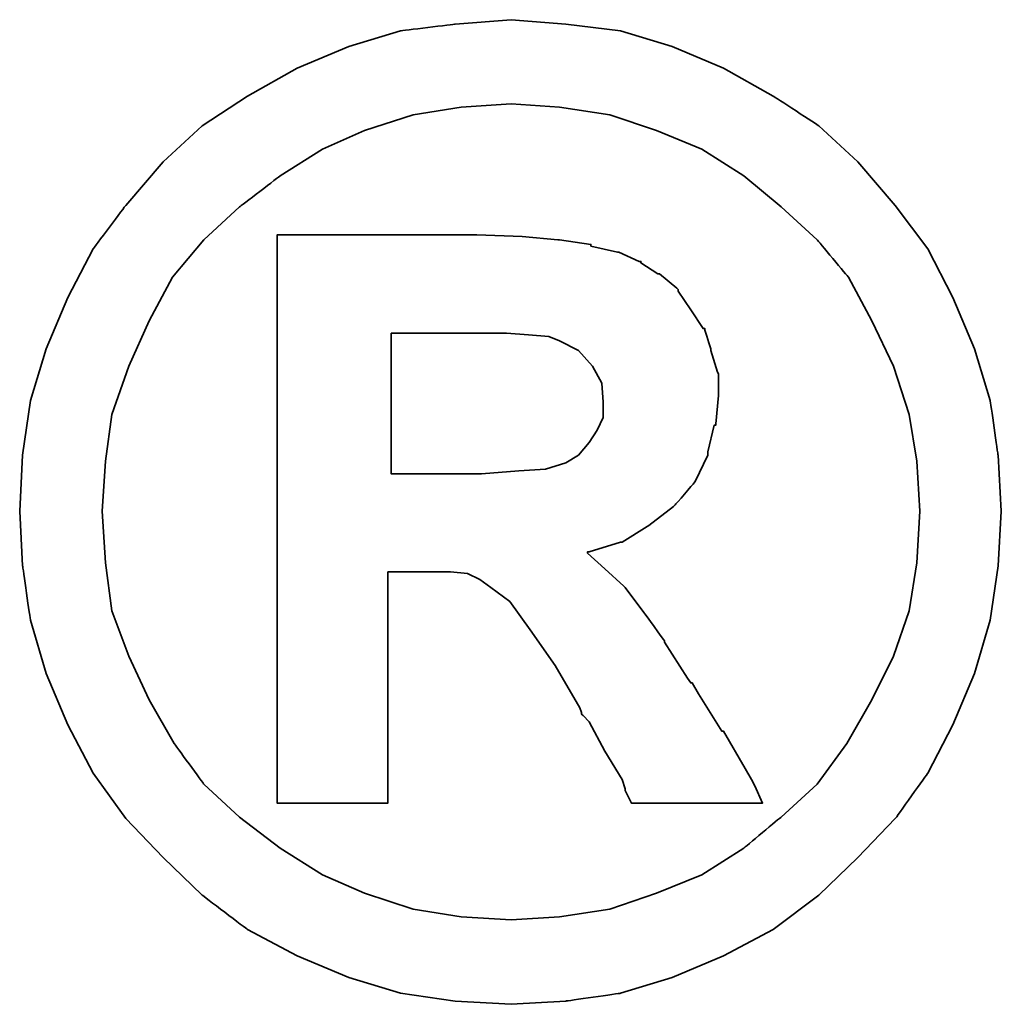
# Model space of a CAD drawing. Header units: inches. Extents: x 42 to 238, y 60 to 174.
# Tile 48 of 50: x 215.099 to 215.797, y 120.619 to 121.319. Entities that reach past the tile are written whole.
import ezdxf

# ---------------------------------------------------------------- set-up
doc = ezdxf.new("R2010")
doc.units = ezdxf.units.IN
doc.header["$LTSCALE"] = 0.1
doc.layers.add('DIM', color=4, linetype='Continuous')
doc.layers.add('layer 1', color=7, linetype='Continuous')

# ---------------------------------------------------------------- blocks, each defined once
blk = doc.blocks.new('TBI MOTION logo(完整正式版)')
at = {"layer": 'layer 1', "color": 22, "lineweight": 35}
for points, knots in [([(81.20634, 4.98624), (81.20634, 4.98624), (81.18649, 5.32862), (81.18649, 5.32862), (81.18649, 5.32862), (81.18649, 5.32862), (81.13886, 5.66206), (81.13886, 5.66206), (81.13886, 5.66206), (81.13886, 5.66206), (81.04359, 5.97764), (81.04359, 5.97764), (81.04359, 5.97764), (81.04359, 5.97764), (80.91061, 6.29124), (80.91061, 6.29124), (80.91061, 6.29124), (80.91061, 6.29124), (80.75778, 6.58697), (80.75778, 6.58697), (80.75778, 6.58697), (80.75778, 6.58697), (80.5593, 6.85294), (80.5593, 6.85294), (80.5593, 6.85294), (80.5593, 6.85294), (80.33105, 7.1189), (80.33105, 7.1189), (80.33105, 7.1189), (80.33105, 7.1189), (80.09287, 7.33921), (80.09287, 7.33921), (80.09287, 7.33921), (80.09287, 7.33921), (79.815, 7.51982), (79.815, 7.51982), (79.815, 7.51982), (79.815, 7.51982), (79.51133, 7.69051), (79.51133, 7.69051), (79.51133, 7.69051), (79.51133, 7.69051), (79.19773, 7.8235), (79.19773, 7.8235), (79.19773, 7.8235), (79.19773, 7.8235), (78.88215, 7.91877), (78.88215, 7.91877), (78.88215, 7.91877), (78.88215, 7.91877), (78.54871, 7.95846), (78.54871, 7.95846), (78.54871, 7.95846), (78.54871, 7.95846), (78.21526, 7.98625), (78.21526, 7.98625), (78.21526, 7.98625), (78.21526, 7.98625), (77.87388, 7.95846), (77.87388, 7.95846), (77.87388, 7.95846), (77.87388, 7.95846), (77.54044, 7.91877), (77.54044, 7.91877), (77.54044, 7.91877), (77.54044, 7.91877), (77.22485, 7.8235), (77.22485, 7.8235), (77.22485, 7.8235), (77.22485, 7.8235), (76.91027, 7.69051), (76.91027, 7.69051), (76.91027, 7.69051), (76.91027, 7.69051), (76.6056, 7.51982), (76.6056, 7.51982), (76.6056, 7.51982), (76.6056, 7.51982), (76.32972, 7.33921), (76.32972, 7.33921), (76.32972, 7.33921), (76.32972, 7.33921), (76.09154, 7.1189), (76.09154, 7.1189), (76.09154, 7.1189), (76.09154, 7.1189), (75.86329, 6.85294), (75.86329, 6.85294), (75.86329, 6.85294), (75.86329, 6.85294), (75.66382, 6.58697), (75.66382, 6.58697), (75.66382, 6.58697), (75.66382, 6.58697), (75.51099, 6.29124), (75.51099, 6.29124), (75.51099, 6.29124), (75.51099, 6.29124), (75.37702, 5.97764), (75.37702, 5.97764), (75.37702, 5.97764), (75.37702, 5.97764), (75.28175, 5.66206), (75.28175, 5.66206), (75.28175, 5.66206), (75.28175, 5.66206), (75.23411, 5.32862), (75.23411, 5.32862), (75.23411, 5.32862), (75.23411, 5.32862), (75.21625, 4.98624), (75.21625, 4.98624), (75.21625, 4.98624), (75.21625, 4.98624), (75.23411, 4.6528), (75.23411, 4.6528), (75.23411, 4.6528), (75.23411, 4.6528), (75.28175, 4.32035), (75.28175, 4.32035), (75.28175, 4.32035), (75.28175, 4.32035), (75.37702, 3.99583), (75.37702, 3.99583), (75.37702, 3.99583), (75.37702, 3.99583), (75.51099, 3.68224), (75.51099, 3.68224), (75.51099, 3.68224), (75.51099, 3.68224), (75.66382, 3.38749), (75.66382, 3.38749), (75.66382, 3.38749), (75.66382, 3.38749), (75.86329, 3.10963), (75.86329, 3.10963), (75.86329, 3.10963), (75.86329, 3.10963), (76.09154, 2.87145), (76.09154, 2.87145), (76.09154, 2.87145), (76.09154, 2.87145), (76.32972, 2.6432), (76.32972, 2.6432), (76.32972, 2.6432), (76.32972, 2.6432), (76.6056, 2.43381), (76.6056, 2.43381), (76.6056, 2.43381), (76.6056, 2.43381), (76.91027, 2.27205), (76.91027, 2.27205), (76.91027, 2.27205), (76.91027, 2.27205), (77.22485, 2.13906), (77.22485, 2.13906), (77.22485, 2.13906), (77.22485, 2.13906), (77.54044, 2.0438), (77.54044, 2.0438), (77.54044, 2.0438), (77.54044, 2.0438), (77.87388, 1.99616), (77.87388, 1.99616), (77.87388, 1.99616), (77.87388, 1.99616), (78.21526, 1.97631), (78.21526, 1.97631), (78.21526, 1.97631), (78.21526, 1.97631), (78.54871, 1.99616), (78.54871, 1.99616), (78.54871, 1.99616), (78.54871, 1.99616), (78.88215, 2.0438), (78.88215, 2.0438), (78.88215, 2.0438), (78.88215, 2.0438), (79.19773, 2.13906), (79.19773, 2.13906), (79.19773, 2.13906), (79.19773, 2.13906), (79.51133, 2.27205), (79.51133, 2.27205), (79.51133, 2.27205), (79.51133, 2.27205), (79.815, 2.43381), (79.815, 2.43381), (79.815, 2.43381), (79.815, 2.43381), (80.09287, 2.6432), (80.09287, 2.6432), (80.09287, 2.6432), (80.09287, 2.6432), (80.33105, 2.87145), (80.33105, 2.87145), (80.33105, 2.87145), (80.33105, 2.87145), (80.5593, 3.10963), (80.5593, 3.10963), (80.5593, 3.10963), (80.5593, 3.10963), (80.75778, 3.38749), (80.75778, 3.38749), (80.75778, 3.38749), (80.75778, 3.38749), (80.91061, 3.68224), (80.91061, 3.68224), (80.91061, 3.68224), (80.91061, 3.68224), (81.04359, 3.99583), (81.04359, 3.99583), (81.04359, 3.99583), (81.04359, 3.99583), (81.13886, 4.32035), (81.13886, 4.32035), (81.13886, 4.32035), (81.13886, 4.32035), (81.18649, 4.6528), (81.18649, 4.6528), (81.18649, 4.6528), (81.18649, 4.6528), (81.20634, 4.98624), (81.20634, 4.98624)], [0, 0, 0, 0, 0.0178571, 0.0178571, 0.0178571, 0.0178572, 0.0357143, 0.0357143, 0.0357143, 0.0357143, 0.0535714, 0.0535714, 0.0535714, 0.0535714, 0.0714286, 0.0714286, 0.0714286, 0.0714286, 0.0892857, 0.0892857, 0.0892857, 0.0892857, 0.1071429, 0.1071429, 0.1071429, 0.1071429, 0.125, 0.125, 0.125, 0.125, 0.1428571, 0.1428571, 0.1428571, 0.1428572, 0.1607143, 0.1607143, 0.1607143, 0.1607143, 0.1785714, 0.1785714, 0.1785714, 0.1785714, 0.1964286, 0.1964286, 0.1964286, 0.1964286, 0.2142857, 0.2142857, 0.2142857, 0.2142857, 0.2321429, 0.2321429, 0.2321429, 0.2321429, 0.25, 0.25, 0.25, 0.25, 0.2678571, 0.2678571, 0.2678571, 0.2678572, 0.2857143, 0.2857143, 0.2857143, 0.2857143, 0.3035714, 0.3035714, 0.3035714, 0.3035714, 0.3214286, 0.3214286, 0.3214286, 0.3214286, 0.3392857, 0.3392857, 0.3392857, 0.3392857, 0.3571429, 0.3571429, 0.3571429, 0.3571429, 0.375, 0.375, 0.375, 0.375, 0.3928571, 0.3928571, 0.3928571, 0.3928572, 0.4107143, 0.4107143, 0.4107143, 0.4107143, 0.4285714, 0.4285714, 0.4285714, 0.4285714, 0.4464286, 0.4464286, 0.4464286, 0.4464286, 0.4642857, 0.4642857, 0.4642857, 0.4642857, 0.4821429, 0.4821429, 0.4821429, 0.4821429, 0.5, 0.5, 0.5, 0.5, 0.5178571, 0.5178571, 0.5178571, 0.5178572, 0.5357143, 0.5357143, 0.5357143, 0.5357143, 0.5535714, 0.5535714, 0.5535714, 0.5535714, 0.5714286, 0.5714286, 0.5714286, 0.5714286, 0.5892857, 0.5892857, 0.5892857, 0.5892857, 0.6071429, 0.6071429, 0.6071429, 0.6071429, 0.625, 0.625, 0.625, 0.625, 0.6428571, 0.6428571, 0.6428571, 0.6428572, 0.6607143, 0.6607143, 0.6607143, 0.6607143, 0.6785714, 0.6785714, 0.6785714, 0.6785714, 0.6964286, 0.6964286, 0.6964286, 0.6964286, 0.7142857, 0.7142857, 0.7142857, 0.7142857, 0.7321429, 0.7321429, 0.7321429, 0.7321429, 0.75, 0.75, 0.75, 0.75, 0.7678571, 0.7678571, 0.7678571, 0.7678572, 0.7857143, 0.7857143, 0.7857143, 0.7857143, 0.8035714, 0.8035714, 0.8035714, 0.8035714, 0.8214286, 0.8214286, 0.8214286, 0.8214286, 0.8392857, 0.8392857, 0.8392857, 0.8392857, 0.8571429, 0.8571429, 0.8571429, 0.8571429, 0.875, 0.875, 0.875, 0.875, 0.8928571, 0.8928571, 0.8928571, 0.8928572, 0.9107143, 0.9107143, 0.9107143, 0.9107143, 0.9285714, 0.9285714, 0.9285714, 0.9285714, 0.9464286, 0.9464286, 0.9464286, 0.9464286, 0.9642857, 0.9642857, 0.9642857, 0.9642857, 0.9821429, 0.9821429, 0.9821429, 0.9821429, 1, 1, 1, 1]), ([(80.71014, 4.98624), (80.71014, 4.98624), (80.69129, 5.29091), (80.69129, 5.29091), (80.69129, 5.29091), (80.69129, 5.29091), (80.64464, 5.57672), (80.64464, 5.57672), (80.64464, 5.57672), (80.64464, 5.57672), (80.54937, 5.87245), (80.54937, 5.87245), (80.54937, 5.87245), (80.54937, 5.87245), (80.41639, 6.14833), (80.41639, 6.14833), (80.41639, 6.14833), (80.41639, 6.14833), (80.27349, 6.41429), (80.27349, 6.41429), (80.27349, 6.41429), (80.27349, 6.41429), (80.08295, 6.64255), (80.08295, 6.64255), (80.08295, 6.64255), (80.08295, 6.64255), (79.86264, 6.84301), (79.86264, 6.84301), (79.86264, 6.84301), (79.86264, 6.84301), (79.63439, 7.03355), (79.63439, 7.03355), (79.63439, 7.03355), (79.63439, 7.03355), (79.37835, 7.1963), (79.37835, 7.1963), (79.37835, 7.1963), (79.37835, 7.1963), (79.10246, 7.30944), (79.10246, 7.30944), (79.10246, 7.30944), (79.10246, 7.30944), (78.81665, 7.40471), (78.81665, 7.40471), (78.81665, 7.40471), (78.81665, 7.40471), (78.511, 7.45234), (78.511, 7.45234), (78.511, 7.45234), (78.511, 7.45234), (78.21526, 7.47219), (78.21526, 7.47219), (78.21526, 7.47219), (78.21526, 7.47219), (77.9106, 7.45234), (77.9106, 7.45234), (77.9106, 7.45234), (77.9106, 7.45234), (77.61685, 7.40471), (77.61685, 7.40471), (77.61685, 7.40471), (77.61685, 7.40471), (77.32012, 7.30944), (77.32012, 7.30944), (77.32012, 7.30944), (77.32012, 7.30944), (77.06309, 7.1963), (77.06309, 7.1963), (77.06309, 7.1963), (77.06309, 7.1963), (76.80606, 7.03355), (76.80606, 7.03355), (76.80606, 7.03355), (76.80606, 7.03355), (76.55797, 6.84301), (76.55797, 6.84301), (76.55797, 6.84301), (76.55797, 6.84301), (76.34063, 6.64255), (76.34063, 6.64255), (76.34063, 6.64255), (76.34063, 6.64255), (76.1491, 6.41429), (76.1491, 6.41429), (76.1491, 6.41429), (76.1491, 6.41429), (76.0062, 6.14833), (76.0062, 6.14833), (76.0062, 6.14833), (76.0062, 6.14833), (75.88314, 5.87245), (75.88314, 5.87245), (75.88314, 5.87245), (75.88314, 5.87245), (75.77794, 5.57672), (75.77794, 5.57672), (75.77794, 5.57672), (75.77794, 5.57672), (75.73924, 5.29091), (75.73924, 5.29091), (75.73924, 5.29091), (75.73924, 5.29091), (75.72039, 4.98624), (75.72039, 4.98624), (75.72039, 4.98624), (75.72039, 4.98624), (75.73924, 4.67165), (75.73924, 4.67165), (75.73924, 4.67165), (75.73924, 4.67165), (75.77794, 4.37791), (75.77794, 4.37791), (75.77794, 4.37791), (75.77794, 4.37791), (75.88314, 4.10102), (75.88314, 4.10102), (75.88314, 4.10102), (75.88314, 4.10102), (76.0062, 3.83407), (76.0062, 3.83407), (76.0062, 3.83407), (76.0062, 3.83407), (76.15902, 3.56811), (76.15902, 3.56811), (76.15902, 3.56811), (76.15902, 3.56811), (76.34063, 3.32001), (76.34063, 3.32001), (76.34063, 3.32001), (76.34063, 3.32001), (76.55797, 3.11955), (76.55797, 3.11955), (76.55797, 3.11955), (76.55797, 3.11955), (76.80606, 2.92901), (76.80606, 2.92901), (76.80606, 2.92901), (76.80606, 2.92901), (77.06309, 2.76725), (77.06309, 2.76725), (77.06309, 2.76725), (77.06309, 2.76725), (77.32012, 2.65412), (77.32012, 2.65412), (77.32012, 2.65412), (77.32012, 2.65412), (77.61685, 2.55786), (77.61685, 2.55786), (77.61685, 2.55786), (77.61685, 2.55786), (77.9106, 2.51022), (77.9106, 2.51022), (77.9106, 2.51022), (77.9106, 2.51022), (78.21526, 2.49137), (78.21526, 2.49137), (78.21526, 2.49137), (78.21526, 2.49137), (78.511, 2.51022), (78.511, 2.51022), (78.511, 2.51022), (78.511, 2.51022), (78.81665, 2.55786), (78.81665, 2.55786), (78.81665, 2.55786), (78.81665, 2.55786), (79.10246, 2.65412), (79.10246, 2.65412), (79.10246, 2.65412), (79.10246, 2.65412), (79.37835, 2.76725), (79.37835, 2.76725), (79.37835, 2.76725), (79.37835, 2.76725), (79.63439, 2.92901), (79.63439, 2.92901), (79.63439, 2.92901), (79.63439, 2.92901), (79.86264, 3.11955), (79.86264, 3.11955), (79.86264, 3.11955), (79.86264, 3.11955), (80.08295, 3.32001), (80.08295, 3.32001), (80.08295, 3.32001), (80.08295, 3.32001), (80.26356, 3.56811), (80.26356, 3.56811), (80.26356, 3.56811), (80.26356, 3.56811), (80.41639, 3.83407), (80.41639, 3.83407), (80.41639, 3.83407), (80.41639, 3.83407), (80.54937, 4.10102), (80.54937, 4.10102), (80.54937, 4.10102), (80.54937, 4.10102), (80.64464, 4.37791), (80.64464, 4.37791), (80.64464, 4.37791), (80.64464, 4.37791), (80.69129, 4.67165), (80.69129, 4.67165), (80.69129, 4.67165), (80.69129, 4.67165), (80.71014, 4.98624), (80.71014, 4.98624)], [0, 0, 0, 0, 0.0192308, 0.0192308, 0.0192308, 0.0192308, 0.0384615, 0.0384615, 0.0384615, 0.0384615, 0.0576923, 0.0576923, 0.0576923, 0.0576923, 0.0769231, 0.0769231, 0.0769231, 0.0769231, 0.0961538, 0.0961538, 0.0961538, 0.0961539, 0.1153846, 0.1153846, 0.1153846, 0.1153846, 0.1346154, 0.1346154, 0.1346154, 0.1346154, 0.1538462, 0.1538462, 0.1538462, 0.1538462, 0.1730769, 0.1730769, 0.1730769, 0.1730769, 0.1923077, 0.1923077, 0.1923077, 0.1923077, 0.2115385, 0.2115385, 0.2115385, 0.2115385, 0.2307692, 0.2307692, 0.2307692, 0.2307692, 0.25, 0.25, 0.25, 0.25, 0.2692308, 0.2692308, 0.2692308, 0.2692308, 0.2884615, 0.2884615, 0.2884615, 0.2884615, 0.3076923, 0.3076923, 0.3076923, 0.3076923, 0.3269231, 0.3269231, 0.3269231, 0.3269231, 0.3461538, 0.3461538, 0.3461538, 0.3461539, 0.3653846, 0.3653846, 0.3653846, 0.3653846, 0.3846154, 0.3846154, 0.3846154, 0.3846154, 0.4038462, 0.4038462, 0.4038462, 0.4038462, 0.4230769, 0.4230769, 0.4230769, 0.4230769, 0.4423077, 0.4423077, 0.4423077, 0.4423077, 0.4615385, 0.4615385, 0.4615385, 0.4615385, 0.4807692, 0.4807692, 0.4807692, 0.4807692, 0.5, 0.5, 0.5, 0.5, 0.5192308, 0.5192308, 0.5192308, 0.5192308, 0.5384615, 0.5384615, 0.5384615, 0.5384615, 0.5576923, 0.5576923, 0.5576923, 0.5576923, 0.5769231, 0.5769231, 0.5769231, 0.5769231, 0.5961538, 0.5961538, 0.5961538, 0.5961539, 0.6153846, 0.6153846, 0.6153846, 0.6153846, 0.6346154, 0.6346154, 0.6346154, 0.6346154, 0.6538462, 0.6538462, 0.6538462, 0.6538462, 0.6730769, 0.6730769, 0.6730769, 0.6730769, 0.6923077, 0.6923077, 0.6923077, 0.6923077, 0.7115385, 0.7115385, 0.7115385, 0.7115385, 0.7307692, 0.7307692, 0.7307692, 0.7307692, 0.75, 0.75, 0.75, 0.75, 0.7692308, 0.7692308, 0.7692308, 0.7692308, 0.7884615, 0.7884615, 0.7884615, 0.7884615, 0.8076923, 0.8076923, 0.8076923, 0.8076923, 0.8269231, 0.8269231, 0.8269231, 0.8269231, 0.8461538, 0.8461538, 0.8461538, 0.8461539, 0.8653846, 0.8653846, 0.8653846, 0.8653846, 0.8846154, 0.8846154, 0.8846154, 0.8846154, 0.9038462, 0.9038462, 0.9038462, 0.9038462, 0.9230769, 0.9230769, 0.9230769, 0.9230769, 0.9423077, 0.9423077, 0.9423077, 0.9423077, 0.9615385, 0.9615385, 0.9615385, 0.9615385, 0.9807692, 0.9807692, 0.9807692, 0.9807692, 1, 1, 1, 1]), ([(76.78721, 3.2823), (76.78721, 3.2823), (76.78721, 3.32001), (76.78721, 3.32001), (76.78721, 3.32001), (76.78721, 3.32001), (76.78721, 3.42422), (76.78721, 3.42422), (76.78721, 3.42422), (76.78721, 3.42422), (76.78721, 3.59689), (76.78721, 3.59689), (76.78721, 3.59689), (76.78721, 3.59689), (76.78721, 3.80529), (76.78721, 3.80529), (76.78721, 3.80529), (76.78721, 3.80529), (76.78721, 4.0524), (76.78721, 4.0524), (76.78721, 4.0524), (76.78721, 4.0524), (76.78721, 4.32035), (76.78721, 4.32035), (76.78721, 4.32035), (76.78721, 4.32035), (76.78721, 4.92868), (76.78721, 4.92868), (76.78721, 4.92868), (76.78721, 4.92868), (76.78721, 5.53801), (76.78721, 5.53801), (76.78721, 5.53801), (76.78721, 5.53801), (76.78721, 5.82482), (76.78721, 5.82482), (76.78721, 5.82482), (76.78721, 5.82482), (76.78721, 6.07291), (76.78721, 6.07291), (76.78721, 6.07291), (76.78721, 6.07291), (76.78721, 6.30017), (76.78721, 6.30017), (76.78721, 6.30017), (76.78721, 6.30017), (76.78721, 6.45399), (76.78721, 6.45399), (76.78721, 6.45399), (76.78721, 6.45399), (76.78721, 6.5572), (76.78721, 6.5572), (76.78721, 6.5572), (76.78721, 6.5572), (76.78721, 6.59689), (76.78721, 6.59689), (76.78721, 6.59689), (76.78721, 6.59689), (76.78721, 6.67232), (76.78721, 6.67232), (76.78721, 6.67232), (76.78721, 6.67232), (76.8537, 6.67232), (76.8537, 6.67232), (76.8537, 6.67232), (76.8537, 6.67232), (76.87355, 6.67232), (76.87355, 6.67232), (76.87355, 6.67232), (76.87355, 6.67232), (76.91027, 6.67232), (76.91027, 6.67232), (76.91027, 6.67232), (76.91027, 6.67232), (77.04424, 6.67232), (77.04424, 6.67232), (77.04424, 6.67232), (77.04424, 6.67232), (77.22485, 6.67232), (77.22485, 6.67232), (77.22485, 6.67232), (77.22485, 6.67232), (77.43524, 6.67232), (77.43524, 6.67232), (77.43524, 6.67232), (77.43524, 6.67232), (77.65357, 6.67232), (77.65357, 6.67232), (77.65357, 6.67232), (77.65357, 6.67232), (77.82625, 6.67232), (77.82625, 6.67232), (77.82625, 6.67232), (77.82625, 6.67232), (77.94037, 6.67232), (77.94037, 6.67232), (77.94037, 6.67232), (77.94037, 6.67232), (77.97709, 6.67232), (77.97709, 6.67232), (77.97709, 6.67232), (77.97709, 6.67232), (77.99694, 6.67232), (77.99694, 6.67232), (77.99694, 6.67232), (77.99694, 6.67232), (78.00686, 6.67232), (78.00686, 6.67232), (78.00686, 6.67232), (78.00686, 6.67232), (78.28275, 6.6624), (78.28275, 6.6624), (78.28275, 6.6624), (78.28275, 6.6624), (78.50107, 6.64255), (78.50107, 6.64255), (78.50107, 6.64255), (78.50107, 6.64255), (78.511, 6.64255), (78.511, 6.64255), (78.511, 6.64255), (78.511, 6.64255), (78.70154, 6.61476), (78.70154, 6.61476), (78.70154, 6.61476), (78.70154, 6.61476), (78.70154, 6.60483), (78.70154, 6.60483), (78.70154, 6.60483), (78.70154, 6.60483), (78.86429, 6.56713), (78.86429, 6.56713), (78.86429, 6.56713), (78.86429, 6.56713), (78.87223, 6.56713), (78.87223, 6.56713), (78.87223, 6.56713), (78.87223, 6.56713), (78.99727, 6.51056), (78.99727, 6.51056), (78.99727, 6.51056), (78.99727, 6.51056), (79.00719, 6.51056), (79.00719, 6.51056), (79.00719, 6.51056), (79.00719, 6.51056), (79.00719, 6.50162), (79.00719, 6.50162), (79.00719, 6.50162), (79.00719, 6.50162), (79.1104, 6.43415), (79.1104, 6.43415), (79.1104, 6.43415), (79.1104, 6.43415), (79.12132, 6.43415), (79.12132, 6.43415), (79.12132, 6.43415), (79.12132, 6.43415), (79.22552, 6.34781), (79.22552, 6.34781), (79.22552, 6.34781), (79.22552, 6.34781), (79.23544, 6.33888), (79.23544, 6.33888), (79.23544, 6.33888), (79.23544, 6.33888), (79.23544, 6.32895), (79.23544, 6.32895), (79.23544, 6.32895), (79.23544, 6.32895), (79.31087, 6.21483), (79.31087, 6.21483), (79.31087, 6.21483), (79.31087, 6.21483), (79.38629, 6.1007), (79.38629, 6.1007), (79.38629, 6.1007), (79.38629, 6.1007), (79.3972, 6.1007), (79.3972, 6.1007), (79.3972, 6.1007), (79.3972, 6.1007), (79.3972, 6.09078), (79.3972, 6.09078), (79.3972, 6.09078), (79.3972, 6.09078), (79.43392, 5.97764), (79.43392, 5.97764), (79.43392, 5.97764), (79.43392, 5.97764), (79.43392, 5.96772), (79.43392, 5.96772), (79.43392, 5.96772), (79.43392, 5.96772), (79.47362, 5.83474), (79.47362, 5.83474), (79.47362, 5.83474), (79.47362, 5.83474), (79.48156, 5.82482), (79.48156, 5.82482), (79.48156, 5.82482), (79.48156, 5.82482), (79.48156, 5.69977), (79.48156, 5.69977), (79.48156, 5.69977), (79.48156, 5.69977), (79.48156, 5.69183), (79.48156, 5.69183), (79.48156, 5.69183), (79.48156, 5.69183), (79.4637, 5.51915), (79.4637, 5.51915), (79.4637, 5.51915), (79.4637, 5.51915), (79.4637, 5.51122), (79.4637, 5.51122), (79.4637, 5.51122), (79.4637, 5.51122), (79.45377, 5.51122), (79.45377, 5.51122), (79.45377, 5.51122), (79.45377, 5.51122), (79.41507, 5.34847), (79.41507, 5.34847), (79.41507, 5.34847), (79.41507, 5.34847), (79.41507, 5.33854), (79.41507, 5.33854), (79.41507, 5.33854), (79.41507, 5.33854), (79.41507, 5.32862), (79.41507, 5.32862), (79.41507, 5.32862), (79.41507, 5.32862), (79.33865, 5.16785), (79.33865, 5.16785), (79.33865, 5.16785), (79.33865, 5.16785), (79.33071, 5.15693), (79.33071, 5.15693), (79.33071, 5.15693), (79.33071, 5.15693), (79.2156, 5.02495), (79.2156, 5.02495), (79.2156, 5.02495), (79.2156, 5.02495), (79.20567, 5.01502), (79.20567, 5.01502), (79.20567, 5.01502), (79.20567, 5.01502), (79.05483, 4.89991), (79.05483, 4.89991), (79.05483, 4.89991), (79.05483, 4.89991), (79.04491, 4.89197), (79.04491, 4.89197), (79.04491, 4.89197), (79.04491, 4.89197), (78.89208, 4.7967), (78.89208, 4.7967), (78.89208, 4.7967), (78.89208, 4.7967), (78.88215, 4.7967), (78.88215, 4.7967), (78.88215, 4.7967), (78.88215, 4.7967), (78.69161, 4.73913), (78.69161, 4.73913), (78.69161, 4.73913), (78.69161, 4.73913), (78.68169, 4.73913), (78.68169, 4.73913), (78.68169, 4.73913), (78.68169, 4.73913), (78.68169, 4.72921), (78.68169, 4.72921), (78.68169, 4.72921), (78.68169, 4.72921), (78.78688, 4.63394), (78.78688, 4.63394), (78.78688, 4.63394), (78.78688, 4.63394), (78.902, 4.52875), (78.902, 4.52875), (78.902, 4.52875), (78.902, 4.52875), (78.91093, 4.52081), (78.91093, 4.52081), (78.91093, 4.52081), (78.91093, 4.52081), (79.02506, 4.36798), (79.02506, 4.36798), (79.02506, 4.36798), (79.02506, 4.36798), (79.1501, 4.1953), (79.1501, 4.1953), (79.1501, 4.1953), (79.1501, 4.1953), (79.1501, 4.18736), (79.1501, 4.18736), (79.1501, 4.18736), (79.1501, 4.18736), (79.29201, 3.96705), (79.29201, 3.96705), (79.29201, 3.96705), (79.29201, 3.96705), (79.31087, 3.93828), (79.31087, 3.93828), (79.31087, 3.93828), (79.31087, 3.93828), (79.32079, 3.93828), (79.32079, 3.93828), (79.32079, 3.93828), (79.32079, 3.93828), (79.3585, 3.87178), (79.3585, 3.87178), (79.3585, 3.87178), (79.3585, 3.87178), (79.50141, 3.64353), (79.50141, 3.64353), (79.50141, 3.64353), (79.50141, 3.64353), (79.51133, 3.64353), (79.51133, 3.64353), (79.51133, 3.64353), (79.51133, 3.64353), (79.64431, 3.41528), (79.64431, 3.41528), (79.64431, 3.41528), (79.64431, 3.41528), (79.68202, 3.3478), (79.68202, 3.3478), (79.68202, 3.3478), (79.68202, 3.3478), (79.70187, 3.31009), (79.70187, 3.31009), (79.70187, 3.31009), (79.70187, 3.31009), (79.7495, 3.2049), (79.7495, 3.2049), (79.7495, 3.2049), (79.7495, 3.2049), (79.64431, 3.2049), (79.64431, 3.2049), (79.64431, 3.2049), (79.64431, 3.2049), (79.62546, 3.2049), (79.62546, 3.2049), (79.62546, 3.2049), (79.62546, 3.2049), (79.53912, 3.2049), (79.53912, 3.2049), (79.53912, 3.2049), (79.53912, 3.2049), (79.31087, 3.2049), (79.31087, 3.2049), (79.31087, 3.2049), (79.31087, 3.2049), (79.08262, 3.2049), (79.08262, 3.2049), (79.08262, 3.2049), (79.08262, 3.2049), (79.00719, 3.2049), (79.00719, 3.2049), (79.00719, 3.2049), (79.00719, 3.2049), (78.98735, 3.2049), (78.98735, 3.2049), (78.98735, 3.2049), (78.98735, 3.2049), (78.94964, 3.2049), (78.94964, 3.2049), (78.94964, 3.2049), (78.94964, 3.2049), (78.92979, 3.24459), (78.92979, 3.24459), (78.92979, 3.24459), (78.92979, 3.24459), (78.91093, 3.2823), (78.91093, 3.2823), (78.91093, 3.2823), (78.91093, 3.2823), (78.91093, 3.29223), (78.91093, 3.29223), (78.91093, 3.29223), (78.91093, 3.29223), (78.89208, 3.3478), (78.89208, 3.3478), (78.89208, 3.3478), (78.89208, 3.3478), (78.78688, 3.52048), (78.78688, 3.52048), (78.78688, 3.52048), (78.78688, 3.52048), (78.69161, 3.7001), (78.69161, 3.7001), (78.69161, 3.7001), (78.69161, 3.7001), (78.6539, 3.7388), (78.6539, 3.7388), (78.6539, 3.7388), (78.6539, 3.7388), (78.64398, 3.74873), (78.64398, 3.74873), (78.64398, 3.74873), (78.64398, 3.74873), (78.64398, 3.75766), (78.64398, 3.75766), (78.64398, 3.75766), (78.64398, 3.75766), (78.63405, 3.78644), (78.63405, 3.78644), (78.63405, 3.78644), (78.63405, 3.78644), (78.48321, 4.04347), (78.48321, 4.04347), (78.48321, 4.04347), (78.48321, 4.04347), (78.33038, 4.2618), (78.33038, 4.2618), (78.33038, 4.2618), (78.33038, 4.2618), (78.20732, 4.43447), (78.20732, 4.43447), (78.20732, 4.43447), (78.20732, 4.43447), (78.09221, 4.52081), (78.09221, 4.52081), (78.09221, 4.52081), (78.09221, 4.52081), (78.02472, 4.56845), (78.02472, 4.56845), (78.02472, 4.56845), (78.02472, 4.56845), (77.9493, 4.60616), (77.9493, 4.60616), (77.9493, 4.60616), (77.9493, 4.60616), (77.8451, 4.61608), (77.8451, 4.61608), (77.8451, 4.61608), (77.8451, 4.61608), (77.71113, 4.61608), (77.71113, 4.61608), (77.71113, 4.61608), (77.71113, 4.61608), (77.69128, 4.61608), (77.69128, 4.61608), (77.69128, 4.61608), (77.69128, 4.61608), (77.67342, 4.61608), (77.67342, 4.61608), (77.67342, 4.61608), (77.67342, 4.61608), (77.5583, 4.61608), (77.5583, 4.61608), (77.5583, 4.61608), (77.5583, 4.61608), (77.46303, 4.61608), (77.46303, 4.61608), (77.46303, 4.61608), (77.46303, 4.61608), (77.46303, 4.54761), (77.46303, 4.54761), (77.46303, 4.54761), (77.46303, 4.54761), (77.46303, 4.47318), (77.46303, 4.47318), (77.46303, 4.47318), (77.46303, 4.47318), (77.46303, 4.24294), (77.46303, 4.24294), (77.46303, 4.24294), (77.46303, 4.24294), (77.46303, 3.99583), (77.46303, 3.99583), (77.46303, 3.99583), (77.46303, 3.99583), (77.46303, 3.72888), (77.46303, 3.72888), (77.46303, 3.72888), (77.46303, 3.72888), (77.46303, 3.51055), (77.46303, 3.51055), (77.46303, 3.51055), (77.46303, 3.51055), (77.46303, 3.42422), (77.46303, 3.42422), (77.46303, 3.42422), (77.46303, 3.42422), (77.46303, 3.35773), (77.46303, 3.35773), (77.46303, 3.35773), (77.46303, 3.35773), (77.46303, 3.30017), (77.46303, 3.30017), (77.46303, 3.30017), (77.46303, 3.30017), (77.46303, 3.2823), (77.46303, 3.2823), (77.46303, 3.2823), (77.46303, 3.2823), (77.46303, 3.2049), (77.46303, 3.2049), (77.46303, 3.2049), (77.46303, 3.2049), (77.39753, 3.2049), (77.39753, 3.2049), (77.39753, 3.2049), (77.39753, 3.2049), (77.37768, 3.2049), (77.37768, 3.2049), (77.37768, 3.2049), (77.37768, 3.2049), (77.32012, 3.2049), (77.32012, 3.2049), (77.32012, 3.2049), (77.32012, 3.2049), (77.12165, 3.2049), (77.12165, 3.2049), (77.12165, 3.2049), (77.12165, 3.2049), (76.94897, 3.2049), (76.94897, 3.2049), (76.94897, 3.2049), (76.94897, 3.2049), (76.8924, 3.2049), (76.8924, 3.2049), (76.8924, 3.2049), (76.8924, 3.2049), (76.8537, 3.2049), (76.8537, 3.2049), (76.8537, 3.2049), (76.8537, 3.2049), (76.78721, 3.2049), (76.78721, 3.2049), (76.78721, 3.2049), (76.78721, 3.2049), (76.78721, 3.2823), (76.78721, 3.2823)], [0, 0, 0, 0, 0.0074074, 0.0074074, 0.0074074, 0.0074074, 0.0148148, 0.0148148, 0.0148148, 0.0148148, 0.0222222, 0.0222222, 0.0222222, 0.0222222, 0.0296296, 0.0296296, 0.0296296, 0.0296296, 0.037037, 0.037037, 0.037037, 0.037037, 0.0444444, 0.0444444, 0.0444444, 0.0444445, 0.0518519, 0.0518519, 0.0518519, 0.0518519, 0.0592593, 0.0592593, 0.0592593, 0.0592593, 0.0666667, 0.0666667, 0.0666667, 0.0666667, 0.0740741, 0.0740741, 0.0740741, 0.0740741, 0.0814815, 0.0814815, 0.0814815, 0.0814815, 0.0888889, 0.0888889, 0.0888889, 0.0888889, 0.0962963, 0.0962963, 0.0962963, 0.0962963, 0.1037037, 0.1037037, 0.1037037, 0.1037037, 0.1111111, 0.1111111, 0.1111111, 0.1111111, 0.1185185, 0.1185185, 0.1185185, 0.1185185, 0.1259259, 0.1259259, 0.1259259, 0.1259259, 0.1333333, 0.1333333, 0.1333333, 0.1333333, 0.1407407, 0.1407407, 0.1407407, 0.1407408, 0.1481481, 0.1481481, 0.1481481, 0.1481482, 0.1555556, 0.1555556, 0.1555556, 0.1555556, 0.162963, 0.162963, 0.162963, 0.162963, 0.1703704, 0.1703704, 0.1703704, 0.1703704, 0.1777778, 0.1777778, 0.1777778, 0.1777778, 0.1851852, 0.1851852, 0.1851852, 0.1851852, 0.1925926, 0.1925926, 0.1925926, 0.1925926, 0.2, 0.2, 0.2, 0.2, 0.2074074, 0.2074074, 0.2074074, 0.2074074, 0.2148148, 0.2148148, 0.2148148, 0.2148148, 0.2222222, 0.2222222, 0.2222222, 0.2222222, 0.2296296, 0.2296296, 0.2296296, 0.2296296, 0.237037, 0.237037, 0.237037, 0.237037, 0.2444444, 0.2444444, 0.2444444, 0.2444445, 0.2518519, 0.2518519, 0.2518519, 0.2518519, 0.2592593, 0.2592593, 0.2592593, 0.2592593, 0.2666667, 0.2666667, 0.2666667, 0.2666667, 0.2740741, 0.2740741, 0.2740741, 0.2740741, 0.2814815, 0.2814815, 0.2814815, 0.2814815, 0.2888889, 0.2888889, 0.2888889, 0.2888889, 0.2962963, 0.2962963, 0.2962963, 0.2962963, 0.3037037, 0.3037037, 0.3037037, 0.3037037, 0.3111111, 0.3111111, 0.3111111, 0.3111111, 0.3185185, 0.3185185, 0.3185185, 0.3185185, 0.3259259, 0.3259259, 0.3259259, 0.3259259, 0.3333333, 0.3333333, 0.3333333, 0.3333333, 0.3407407, 0.3407407, 0.3407407, 0.3407408, 0.3481481, 0.3481481, 0.3481481, 0.3481482, 0.3555556, 0.3555556, 0.3555556, 0.3555556, 0.362963, 0.362963, 0.362963, 0.362963, 0.3703704, 0.3703704, 0.3703704, 0.3703704, 0.3777778, 0.3777778, 0.3777778, 0.3777778, 0.3851852, 0.3851852, 0.3851852, 0.3851852, 0.3925926, 0.3925926, 0.3925926, 0.3925926, 0.4, 0.4, 0.4, 0.4, 0.4074074, 0.4074074, 0.4074074, 0.4074074, 0.4148148, 0.4148148, 0.4148148, 0.4148148, 0.4222222, 0.4222222, 0.4222222, 0.4222222, 0.4296296, 0.4296296, 0.4296296, 0.4296296, 0.437037, 0.437037, 0.437037, 0.437037, 0.4444444, 0.4444444, 0.4444444, 0.4444445, 0.4518519, 0.4518519, 0.4518519, 0.4518519, 0.4592593, 0.4592593, 0.4592593, 0.4592593, 0.4666667, 0.4666667, 0.4666667, 0.4666667, 0.4740741, 0.4740741, 0.4740741, 0.4740741, 0.4814815, 0.4814815, 0.4814815, 0.4814815, 0.4888889, 0.4888889, 0.4888889, 0.4888889, 0.4962963, 0.4962963, 0.4962963, 0.4962963, 0.5037037, 0.5037037, 0.5037037, 0.5037037, 0.5111111, 0.5111111, 0.5111111, 0.5111111, 0.5185185, 0.5185185, 0.5185185, 0.5185185, 0.5259259, 0.5259259, 0.5259259, 0.5259259, 0.5333333, 0.5333333, 0.5333333, 0.5333333, 0.5407407, 0.5407407, 0.5407407, 0.5407408, 0.5481481, 0.5481481, 0.5481481, 0.5481482, 0.5555556, 0.5555556, 0.5555556, 0.5555556, 0.562963, 0.562963, 0.562963, 0.562963, 0.5703704, 0.5703704, 0.5703704, 0.5703704, 0.5777778, 0.5777778, 0.5777778, 0.5777778, 0.5851852, 0.5851852, 0.5851852, 0.5851852, 0.5925926, 0.5925926, 0.5925926, 0.5925926, 0.6, 0.6, 0.6, 0.6, 0.6074074, 0.6074074, 0.6074074, 0.6074074, 0.6148148, 0.6148148, 0.6148148, 0.6148148, 0.6222222, 0.6222222, 0.6222222, 0.6222222, 0.6296296, 0.6296296, 0.6296296, 0.6296296, 0.637037, 0.637037, 0.637037, 0.637037, 0.6444444, 0.6444444, 0.6444444, 0.6444445, 0.6518519, 0.6518519, 0.6518519, 0.6518519, 0.6592593, 0.6592593, 0.6592593, 0.6592593, 0.6666667, 0.6666667, 0.6666667, 0.6666667, 0.6740741, 0.6740741, 0.6740741, 0.6740741, 0.6814815, 0.6814815, 0.6814815, 0.6814815, 0.6888889, 0.6888889, 0.6888889, 0.6888889, 0.6962963, 0.6962963, 0.6962963, 0.6962963, 0.7037037, 0.7037037, 0.7037037, 0.7037037, 0.7111111, 0.7111111, 0.7111111, 0.7111111, 0.7185185, 0.7185185, 0.7185185, 0.7185185, 0.7259259, 0.7259259, 0.7259259, 0.7259259, 0.7333333, 0.7333333, 0.7333333, 0.7333333, 0.7407407, 0.7407407, 0.7407407, 0.7407408, 0.7481481, 0.7481481, 0.7481481, 0.7481482, 0.7555556, 0.7555556, 0.7555556, 0.7555556, 0.762963, 0.762963, 0.762963, 0.762963, 0.7703704, 0.7703704, 0.7703704, 0.7703704, 0.7777778, 0.7777778, 0.7777778, 0.7777778, 0.7851852, 0.7851852, 0.7851852, 0.7851852, 0.7925926, 0.7925926, 0.7925926, 0.7925926, 0.8, 0.8, 0.8, 0.8, 0.8074074, 0.8074074, 0.8074074, 0.8074074, 0.8148148, 0.8148148, 0.8148148, 0.8148148, 0.8222222, 0.8222222, 0.8222222, 0.8222222, 0.8296296, 0.8296296, 0.8296296, 0.8296296, 0.837037, 0.837037, 0.837037, 0.837037, 0.8444444, 0.8444444, 0.8444444, 0.8444445, 0.8518519, 0.8518519, 0.8518519, 0.8518519, 0.8592593, 0.8592593, 0.8592593, 0.8592593, 0.8666667, 0.8666667, 0.8666667, 0.8666667, 0.8740741, 0.8740741, 0.8740741, 0.8740741, 0.8814815, 0.8814815, 0.8814815, 0.8814815, 0.8888889, 0.8888889, 0.8888889, 0.8888889, 0.8962963, 0.8962963, 0.8962963, 0.8962963, 0.9037037, 0.9037037, 0.9037037, 0.9037037, 0.9111111, 0.9111111, 0.9111111, 0.9111111, 0.9185185, 0.9185185, 0.9185185, 0.9185185, 0.9259259, 0.9259259, 0.9259259, 0.9259259, 0.9333333, 0.9333333, 0.9333333, 0.9333333, 0.9407407, 0.9407407, 0.9407407, 0.9407408, 0.9481481, 0.9481481, 0.9481481, 0.9481482, 0.9555556, 0.9555556, 0.9555556, 0.9555556, 0.962963, 0.962963, 0.962963, 0.962963, 0.9703704, 0.9703704, 0.9703704, 0.9703704, 0.9777778, 0.9777778, 0.9777778, 0.9777778, 0.9851852, 0.9851852, 0.9851852, 0.9851852, 0.9925926, 0.9925926, 0.9925926, 0.9925926, 1, 1, 1, 1]), ([(77.48288, 6.07291), (77.48288, 6.07291), (77.48288, 5.99551), (77.48288, 5.99551), (77.48288, 5.99551), (77.48288, 5.99551), (77.48288, 5.82482), (77.48288, 5.82482), (77.48288, 5.82482), (77.48288, 5.82482), (77.48288, 5.63328), (77.48288, 5.63328), (77.48288, 5.63328), (77.48288, 5.63328), (77.48288, 5.46358), (77.48288, 5.46358), (77.48288, 5.46358), (77.48288, 5.46358), (77.48288, 5.29091), (77.48288, 5.29091), (77.48288, 5.29091), (77.48288, 5.29091), (77.48288, 5.21449), (77.48288, 5.21449), (77.48288, 5.21449), (77.48288, 5.21449), (77.50074, 5.21449), (77.50074, 5.21449), (77.50074, 5.21449), (77.50074, 5.21449), (77.71113, 5.21449), (77.71113, 5.21449), (77.71113, 5.21449), (77.71113, 5.21449), (77.94037, 5.21449), (77.94037, 5.21449), (77.94037, 5.21449), (77.94037, 5.21449), (78.01579, 5.21449), (78.01579, 5.21449), (78.01579, 5.21449), (78.01579, 5.21449), (78.03465, 5.21449), (78.03465, 5.21449), (78.03465, 5.21449), (78.03465, 5.21449), (78.2629, 5.23335), (78.2629, 5.23335), (78.2629, 5.23335), (78.2629, 5.23335), (78.42565, 5.24327), (78.42565, 5.24327), (78.42565, 5.24327), (78.42565, 5.24327), (78.54871, 5.28098), (78.54871, 5.28098), (78.54871, 5.28098), (78.54871, 5.28098), (78.62611, 5.32862), (78.62611, 5.32862), (78.62611, 5.32862), (78.62611, 5.32862), (78.69161, 5.40503), (78.69161, 5.40503), (78.69161, 5.40503), (78.69161, 5.40503), (78.73925, 5.48145), (78.73925, 5.48145), (78.73925, 5.48145), (78.73925, 5.48145), (78.77696, 5.55885), (78.77696, 5.55885), (78.77696, 5.55885), (78.77696, 5.55885), (78.77696, 5.65214), (78.77696, 5.65214), (78.77696, 5.65214), (78.77696, 5.65214), (78.76902, 5.76726), (78.76902, 5.76726), (78.76902, 5.76726), (78.76902, 5.76726), (78.71146, 5.87245), (78.71146, 5.87245), (78.71146, 5.87245), (78.71146, 5.87245), (78.62611, 5.96772), (78.62611, 5.96772), (78.62611, 5.96772), (78.62611, 5.96772), (78.511, 6.02528), (78.511, 6.02528), (78.511, 6.02528), (78.511, 6.02528), (78.44451, 6.05306), (78.44451, 6.05306), (78.44451, 6.05306), (78.44451, 6.05306), (78.32046, 6.06299), (78.32046, 6.06299), (78.32046, 6.06299), (78.32046, 6.06299), (78.18748, 6.07291), (78.18748, 6.07291), (78.18748, 6.07291), (78.18748, 6.07291), (77.99694, 6.07291), (77.99694, 6.07291), (77.99694, 6.07291), (77.99694, 6.07291), (77.97709, 6.07291), (77.97709, 6.07291), (77.97709, 6.07291), (77.97709, 6.07291), (77.90167, 6.07291), (77.90167, 6.07291), (77.90167, 6.07291), (77.90167, 6.07291), (77.69128, 6.07291), (77.69128, 6.07291), (77.69128, 6.07291), (77.69128, 6.07291), (77.50074, 6.07291), (77.50074, 6.07291), (77.50074, 6.07291), (77.50074, 6.07291), (77.48288, 6.07291), (77.48288, 6.07291)], [0, 0, 0, 0, 0.03125, 0.03125, 0.03125, 0.03125, 0.0625, 0.0625, 0.0625, 0.0625, 0.09375, 0.09375, 0.09375, 0.09375, 0.125, 0.125, 0.125, 0.125, 0.15625, 0.15625, 0.15625, 0.15625, 0.1875, 0.1875, 0.1875, 0.1875, 0.21875, 0.21875, 0.21875, 0.21875, 0.25, 0.25, 0.25, 0.25, 0.28125, 0.28125, 0.28125, 0.28125, 0.3125, 0.3125, 0.3125, 0.3125, 0.34375, 0.34375, 0.34375, 0.34375, 0.375, 0.375, 0.375, 0.375, 0.40625, 0.40625, 0.40625, 0.40625, 0.4375, 0.4375, 0.4375, 0.4375, 0.46875, 0.46875, 0.46875, 0.46875, 0.5, 0.5, 0.5, 0.5, 0.53125, 0.53125, 0.53125, 0.53125, 0.5625, 0.5625, 0.5625, 0.5625, 0.59375, 0.59375, 0.59375, 0.59375, 0.625, 0.625, 0.625, 0.625, 0.65625, 0.65625, 0.65625, 0.65625, 0.6875, 0.6875, 0.6875, 0.6875, 0.71875, 0.71875, 0.71875, 0.71875, 0.75, 0.75, 0.75, 0.75, 0.78125, 0.78125, 0.78125, 0.78125, 0.8125, 0.8125, 0.8125, 0.8125, 0.84375, 0.84375, 0.84375, 0.84375, 0.875, 0.875, 0.875, 0.875, 0.90625, 0.90625, 0.90625, 0.90625, 0.9375, 0.9375, 0.9375, 0.9375, 0.96875, 0.96875, 0.96875, 0.96875, 1, 1, 1, 1])]:
    blk.add_open_spline(points, degree=3, knots=knots, dxfattribs=at)

msp = doc.modelspace()

# ---------------------------------------------------------------- block references
at = {"layer": 'DIM', "xscale": 0.1164712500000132, "yscale": 0.1164712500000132, "zscale": 0.1164712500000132}
msp.add_blockref('TBI MOTION logo(完整正式版)', (206.3386, 120.38854), dxfattribs=at)

doc.saveas('drawing.dxf')
